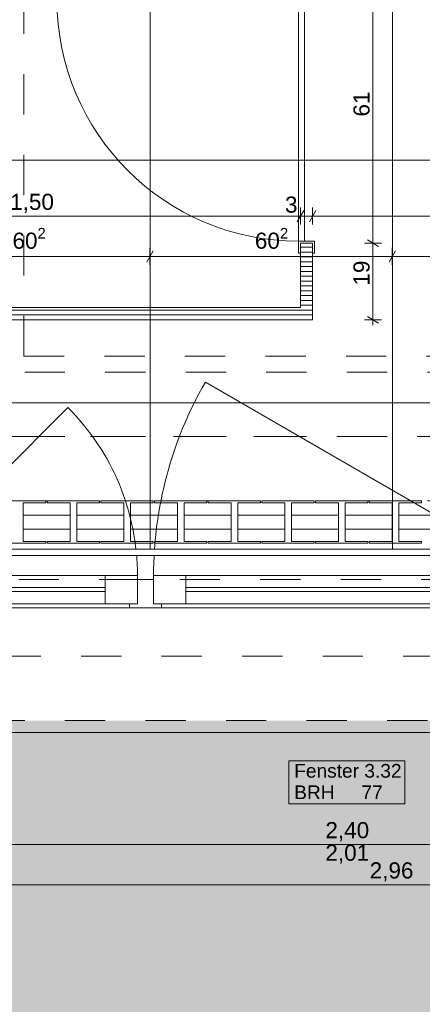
# Model space of a CAD drawing. Header units: metres. Extents: x -3.5 to 65.3, y -10.9 to 16.7.
# Tile 112 of 213: x 44.8 to 45.8, y -0.9 to 1.6. Entities that reach past the tile are written whole.
import ezdxf

# ---------------------------------------------------------------- set-up
doc = ezdxf.new("R2010")
doc.units = ezdxf.units.M
doc.header["$MEASUREMENT"] = 0
for name, pattern in [('Achse', [0.08, 0.04, -0.02, 0, -0.02]), ('Strichlinie doppelt', [0.218722, 0.105833, -0.042333, 0.028222, -0.042333]), ('Strichlinie eng', [0.046, 0.03, -0.016]), ('Untersicht', [0.04, 0.03, -0.01]), ('Wipeout_Contour', [1, 0, -1])]:
    doc.linetypes.add(name, pattern=pattern)
for name, color, linetype in [('102 - Bemaßung_ Beschriftung.Detail_ Ausschnitt', 7, 'Continuous'), ('302 - Elemente.Schraffur', 7, 'Continuous'), ('451 - Universal.Achsen Raster', 7, 'Continuous'), ('603 - Struktur.Bodenplatte_ Decke Roh', 7, 'Continuous'), ('604 - Struktur.Wand Aussen', 7, 'Continuous'), ('608 - Struktur.Träger', 7, 'Continuous'), ('654 - Abdeckung.Wand Belag', 7, 'Continuous'), ('Neubau_650 - Abdeckung.Fußboden Aufbau', 7, 'Continuous'), ('Neubau_653 - Abdeckung.TB Verkofferung', 7, 'Continuous'), ('Neubau_702 - Einrichtung.Möbel Sanitär', 7, 'Continuous'), ('Neubau_801 - HKLSE.Heizung_ Klima_ Lüftung', 7, 'Continuous')]:
    doc.layers.add(name, color=color, linetype=linetype)
doc.styles.add('ERSTELLTER_STIL_1', font='txt')
doc.dimstyles.new('ERSTELLTER_STIL__1', dxfattribs={"dimtxt": 0.04, "dimasz": 0.02128, "dimexe": 0.18, "dimexo": 0.0625, "dimgap": 0, "dimtad": 1, "dimtih": 1, "dimtoh": 1, "dimzin": 0, "dimdsep": 46, "dimtxsty": 'ERSTELLTER_STIL_1', "dimblk": 'ARROWHEAD_2', "dimblk1": 'ARROWHEAD_2', "dimblk2": 'ARROWHEAD_2', "dimcen": 0.09, "dimse1": 1, "dimse2": 1, "dimclrd": 7, "dimclre": 7, "dimclrt": 7, "dimazin": 0, "dimtfac": 1, "dimtdec": 4, "dimtmove": 0, "dimatfit": 3, "dimfxl": 1, "dimtolj": 1, "dimtzin": 0, "dimarcsym": 0})
doc.dimstyles.new('ERSTELLTER_STIL__2', dxfattribs={"dimtxt": 0.04, "dimasz": 0.02128, "dimexe": 0.18, "dimexo": 0.0625, "dimgap": 0, "dimtad": 1, "dimtih": 1, "dimtoh": 1, "dimzin": 0, "dimdsep": 46, "dimtxsty": 'ERSTELLTER_STIL_1', "dimblk": 'ARROWHEAD_2', "dimblk1": 'ARROWHEAD_2', "dimblk2": 'ARROWHEAD_2', "dimcen": 0.09, "dimse1": 1, "dimse2": 1, "dimclrd": 7, "dimclre": 7, "dimclrt": 7, "dimazin": 0, "dimtfac": 1, "dimtdec": 4, "dimtmove": 2, "dimatfit": 3, "dimfxl": 1, "dimtolj": 1, "dimtzin": 0, "dimarcsym": 0})
doc.dimstyles.new('ERSTELLTER_STIL__4', dxfattribs={"dimtxt": 0.04, "dimasz": 0.02128, "dimexe": 0.18, "dimexo": 0.0625, "dimgap": 0, "dimtad": 1, "dimzin": 0, "dimdsep": 46, "dimtxsty": 'ERSTELLTER_STIL_1', "dimblk": 'ARROWHEAD_2', "dimblk1": 'ARROWHEAD_2', "dimblk2": 'ARROWHEAD_2', "dimcen": 0.09, "dimse1": 1, "dimse2": 1, "dimclrd": 7, "dimclre": 7, "dimclrt": 7, "dimazin": 0, "dimtfac": 1, "dimtdec": 4, "dimtmove": 2, "dimatfit": 3, "dimfxl": 1, "dimtolj": 1, "dimtzin": 0, "dimarcsym": 0})
pattern_1 = [(0, (0, 0), (0, 0.0120000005), [])]

# ---------------------------------------------------------------- blocks, each defined once
blk = doc.blocks.new('*D196')
at = {"layer": '102 - Bemaßung_ Beschriftung.Detail_ Ausschnitt', "color": 7, "linetype": 'Continuous', "lineweight": 5}
for p, q in [((43.9731, 1.1113), (43.9569, 1.0833)), ((43.965, 1.0763), (43.965, 1.1183)), ((45.4731, 1.1113), (45.4569, 1.0833)), ((45.465, 1.0763), (45.465, 1.1183)), ((43.965, 1.0973), (45.465, 1.0973))]:
    blk.add_line(p, q, dxfattribs=at)
at = {"layer": '102 - Bemaßung_ Beschriftung.Detail_ Ausschnitt', "color": 7, "lineweight": 5, "char_height": 0.04, "attachment_point": 7, "style": 'ERSTELLTER_STIL_1'}
for s, insert in [('\\A1;{\\pql;\\fArial|b0|i0|c0|p38;1,50}', (44.7438, 1.1053)), ('\\A1;{\\pql;\\fArial|b0|i0|c0|p38;3}', (45.4265, 1.1053))]:
    blk.add_mtext(s, dxfattribs=dict(at, insert=insert))
blk = doc.blocks.new('ARROWHEAD_2')
at = {"color": 0, "linetype": 'Continuous', "lineweight": 0}
for p, q in [((0, 0), (-1, 0)), ((-0.38, -0.66), (0.38, 0.66))]:
    blk.add_line(p, q, dxfattribs=at)
blk = doc.blocks.new('*D197')
at = {"layer": '102 - Bemaßung_ Beschriftung.Detail_ Ausschnitt', "color": 7, "linetype": 'Continuous', "lineweight": 5}
for p, q in [((45.4731, 1.1113), (45.4569, 1.0833)), ((45.465, 1.0763), (45.465, 1.1183)), ((45.5031, 1.1113), (45.4869, 1.0833)), ((45.495, 1.0763), (45.495, 1.1183)), ((45.465, 1.0973), (45.495, 1.0973))]:
    blk.add_line(p, q, dxfattribs=at)
blk = doc.blocks.new('*D198')
at = {"layer": '102 - Bemaßung_ Beschriftung.Detail_ Ausschnitt', "color": 7, "linetype": 'Continuous', "lineweight": 5}
for p, q in [((45.5031, 1.1113), (45.4869, 1.0833)), ((45.495, 1.0763), (45.495, 1.1183)), ((47.2619, 1.0833), (47.2781, 1.1113)), ((47.27, 1.0763), (47.27, 1.1183)), ((45.495, 1.0973), (47.27, 1.0973)), ((47.27, 1.0973), (47.2837, 1.0973))]:
    blk.add_line(p, q, dxfattribs=at)
at = {"layer": '102 - Bemaßung_ Beschriftung.Detail_ Ausschnitt', "color": 7, "lineweight": 5, "insert": (46.3193, 1.0975), "char_height": 0.04, "attachment_point": 7, "style": 'ERSTELLTER_STIL_1'}
blk.add_mtext('\\A1;{\\pql;\\fArial|b0|i0|c0|p38;1,77\\fArial|b0|i0|c0|p38;\\A1{\\H.66x;\\S5^  ;}}', dxfattribs=at)
blk = doc.blocks.new('*D256')
at = {"layer": '102 - Bemaßung_ Beschriftung.Detail_ Ausschnitt', "color": 7, "linetype": 'Continuous', "lineweight": 5}
for p, q in [((45.666, 1.03), (45.624, 1.03)), ((45.631, 1.0381), (45.659, 1.0219)), ((45.645, 0.84), (45.645, 1.03)), ((45.666, 0.84), (45.624, 0.84)), ((45.631, 0.8481), (45.659, 0.8319)), ((45.645, 0.8263), (45.645, 0.84))]:
    blk.add_line(p, q, dxfattribs=at)
at = {"layer": '102 - Bemaßung_ Beschriftung.Detail_ Ausschnitt', "color": 7, "lineweight": 5, "insert": (45.637, 0.9247), "char_height": 0.04, "attachment_point": 7, "rotation": 90, "style": 'ERSTELLTER_STIL_1'}
blk.add_mtext('\\A1;{\\pql;\\fArial|b0|i0|c0|p38;19}', dxfattribs=at)
blk = doc.blocks.new('*D257')
at = {"layer": '102 - Bemaßung_ Beschriftung.Detail_ Ausschnitt', "color": 7, "linetype": 'Continuous', "lineweight": 5}
for p, q in [((45.666, 1.64), (45.624, 1.64)), ((45.631, 1.6481), (45.659, 1.6319)), ((45.645, 1.03), (45.645, 1.64)), ((45.666, 1.03), (45.624, 1.03)), ((45.631, 1.0381), (45.659, 1.0219))]:
    blk.add_line(p, q, dxfattribs=at)
at = {"layer": '102 - Bemaßung_ Beschriftung.Detail_ Ausschnitt', "color": 7, "lineweight": 5, "insert": (45.637, 1.3445), "char_height": 0.04, "attachment_point": 7, "rotation": 90, "style": 'ERSTELLTER_STIL_1'}
blk.add_mtext('\\A1;{\\pql;\\fArial|b0|i0|c0|p38;61}', dxfattribs=at)
blk = doc.blocks.new('*D325')
at = {"layer": '102 - Bemaßung_ Beschriftung.Detail_ Ausschnitt', "color": 7, "linetype": 'Continuous', "lineweight": 5}
for p, q in [((44.3881, -0.4486), (44.3719, -0.4766)), ((44.38, -0.4836), (44.38, -0.4416)), ((44.38, -0.4626), (46.78, -0.4626)), ((46.7881, -0.4486), (46.7719, -0.4766)), ((46.78, -0.4836), (46.78, -0.4416))]:
    blk.add_line(p, q, dxfattribs=at)
at = {"layer": '102 - Bemaßung_ Beschriftung.Detail_ Ausschnitt', "color": 7, "lineweight": 5, "char_height": 0.04, "attachment_point": 7, "style": 'ERSTELLTER_STIL_1'}
for s, insert in [('\\A1;{\\pql;\\fArial|b0|i0|c0|p38;2,40}', (45.5268, -0.4546)), ('\\A1;{\\pql;\\fArial|b0|i0|c0|p38;2,01}', (45.5268, -0.5106))]:
    blk.add_mtext(s, dxfattribs=dict(at, insert=insert))
blk = doc.blocks.new('*D335')
at = {"layer": '102 - Bemaßung_ Beschriftung.Detail_ Ausschnitt', "color": 7, "linetype": 'Continuous', "lineweight": 5}
for p, q in [((44.2181, -0.5486), (44.2019, -0.5766)), ((44.21, -0.5836), (44.21, -0.5416)), ((47.1781, -0.5486), (47.1619, -0.5766)), ((47.17, -0.5836), (47.17, -0.5416)), ((44.21, -0.5626), (47.17, -0.5626))]:
    blk.add_line(p, q, dxfattribs=at)
at = {"layer": '102 - Bemaßung_ Beschriftung.Detail_ Ausschnitt', "color": 7, "lineweight": 5, "insert": (45.6368, -0.5546), "char_height": 0.04, "attachment_point": 7, "style": 'ERSTELLTER_STIL_1'}
blk.add_mtext('\\A1;{\\pql;\\fArial|b0|i0|c0|p38;2,96}', dxfattribs=at)
blk = doc.blocks.new('*D417')
at = {"layer": '102 - Bemaßung_ Beschriftung.Detail_ Ausschnitt', "color": 7, "linetype": 'Continuous', "lineweight": 5}
for p, q in [((44.497, 1.0113), (44.4809, 0.9833)), ((44.489, 0.9763), (44.489, 1.0183)), ((45.0991, 1.0113), (45.0829, 0.9833)), ((45.091, 0.9763), (45.091, 1.0183)), ((44.489, 0.9973), (45.091, 0.9973))]:
    blk.add_line(p, q, dxfattribs=at)
at = {"layer": '102 - Bemaßung_ Beschriftung.Detail_ Ausschnitt', "color": 7, "lineweight": 5, "insert": (44.7496, 1.0046), "char_height": 0.04, "attachment_point": 7, "style": 'ERSTELLTER_STIL_1'}
blk.add_mtext('\\A1;{\\pql;\\fArial|b0|i0|c0|p38;60\\fArial|b0|i0|c0|p38;\\A1{\\H.66x;\\S2^  ;}}', dxfattribs=at)
blk = doc.blocks.new('*D418')
at = {"layer": '102 - Bemaßung_ Beschriftung.Detail_ Ausschnitt', "color": 7, "linetype": 'Continuous', "lineweight": 5}
for p, q in [((45.0991, 1.0113), (45.0829, 0.9833)), ((45.091, 0.9763), (45.091, 1.0183)), ((45.7011, 1.0113), (45.6849, 0.9833)), ((45.693, 0.9763), (45.693, 1.0183)), ((45.091, 0.9973), (45.693, 0.9973))]:
    blk.add_line(p, q, dxfattribs=at)
at = {"layer": '102 - Bemaßung_ Beschriftung.Detail_ Ausschnitt', "color": 7, "lineweight": 5, "insert": (45.3516, 1.0046), "char_height": 0.04, "attachment_point": 7, "style": 'ERSTELLTER_STIL_1'}
blk.add_mtext('\\A1;{\\pql;\\fArial|b0|i0|c0|p38;60\\fArial|b0|i0|c0|p38;\\A1{\\H.66x;\\S2^  ;}}', dxfattribs=at)
blk = doc.blocks.new('*D419')
at = {"layer": '102 - Bemaßung_ Beschriftung.Detail_ Ausschnitt', "color": 7, "linetype": 'Continuous', "lineweight": 5}
for p, q in [((45.7011, 1.0113), (45.6849, 0.9833)), ((45.693, 0.9763), (45.693, 1.0183)), ((46.3031, 1.0113), (46.2869, 0.9833)), ((46.295, 0.9763), (46.295, 1.0183)), ((45.693, 0.9973), (46.295, 0.9973))]:
    blk.add_line(p, q, dxfattribs=at)
at = {"layer": '102 - Bemaßung_ Beschriftung.Detail_ Ausschnitt', "color": 7, "lineweight": 5, "insert": (45.9536, 1.0046), "char_height": 0.04, "attachment_point": 7, "style": 'ERSTELLTER_STIL_1'}
blk.add_mtext('\\A1;{\\pql;\\fArial|b0|i0|c0|p38;60\\fArial|b0|i0|c0|p38;\\A1{\\H.66x;\\S2^  ;}}', dxfattribs=at)

msp = doc.modelspace()

# ---------------------------------------------------------------- hatches: boundary and pattern name
at = {"layer": '302 - Elemente.Schraffur', "linetype": 'Continuous', "lineweight": 0, "true_color": 0x191919}
msp.add_hatch(color=250, dxfattribs=at).paths.add_polyline_path([(43.73, -3.31), (55.22, -3.31), (55.22, -0.155), (43.73, -0.155)])
at = {"layer": 'Neubau_650 - Abdeckung.Fußboden Aufbau', "linetype": 'Continuous', "lineweight": 13, "true_color": 0xafafaf}
h = msp.add_hatch(dxfattribs=at)
h.set_pattern_fill('Raster_60x60_Fuge_2mm_0001', color=253, style=0, pattern_type=2)
h.set_pattern_definition([(0, (46.29497, 3.6435), (0, 0.602), []), (90, (46.29497, 3.6435), (-0.602, 0), [])])
h.paths.add_polyline_path([(47.27, 3.72), (43.965, 3.72), (43.965, 0.49), (44.21, 0.49), (44.21, 0.255), (47.17, 0.255), (47.17, 0.71), (47.27, 0.71)])
at = {"layer": 'Neubau_702 - Einrichtung.Möbel Sanitär', "linetype": 'Continuous', "lineweight": 0, "true_color": 0x000000}
h = msp.add_hatch(dxfattribs=at)
h.set_pattern_fill('Holz__Sperrholz_1_0001', color=18, style=0, pattern_type=2)
h.set_pattern_definition(pattern_1)
h.paths.add_polyline_path([(45.465, 0.87), (45.495, 0.87), (45.495, 1.03), (45.465, 1.03)])
h = msp.add_hatch(dxfattribs=at)
h.set_pattern_fill('Holz__Sperrholz_1_0001', color=18, style=0, pattern_type=2)
h.set_pattern_definition(pattern_1)
h.paths.add_polyline_path([(45.465, 0.87), (43.965, 0.87), (43.965, 0.84), (45.465, 0.84)])
h = msp.add_hatch(dxfattribs=at)
h.set_pattern_fill('Holz__Sperrholz_1_0001', color=18, style=0, pattern_type=2)
h.set_pattern_definition(pattern_1)
h.paths.add_polyline_path([(45.465, 0.84), (45.495, 0.84), (45.465, 0.87)])
h = msp.add_hatch(dxfattribs=at)
h.set_pattern_fill('Holz__Sperrholz_1_0001', color=18, style=0, pattern_type=2)
h.set_pattern_definition(pattern_1)
h.paths.add_polyline_path([(45.465, 0.87), (45.495, 0.84), (45.495, 0.87)])

# ---------------------------------------------------------------- linework, layer by layer
at = {"layer": '451 - Universal.Achsen Raster', "color": 160, "linetype": 'Strichlinie doppelt', "lineweight": 9, "true_color": 0x3232ff}
msp.add_line((64.935, 0.55), (-3.175, 0.55), dxfattribs=at)
at = {"layer": '603 - Struktur.Bodenplatte_ Decke Roh', "color": 7, "linetype": 'Strichlinie eng', "lineweight": 9, "flags": 128}
msp.add_lwpolyline([(55.22, 0.005), (43.73, 0.005)], dxfattribs=at)
at = {"layer": '604 - Struktur.Wand Aussen', "color": 7, "linetype": 'Continuous', "lineweight": 9}
for p, q in [((46.06, 0.205), (45.2286, 0.685)), ((44.47, 0.205), (44.8872, 0.6222)), ((44.39, 0.255), (46.77, 0.255)), ((44.48, -0.185), (46.68, -0.185))]:
    msp.add_line(p, q, dxfattribs=at)
at = {"layer": '604 - Struktur.Wand Aussen', "color": 7, "linetype": 'Strichlinie eng', "lineweight": 9}
for p, q in [((44.39, 0.255), (46.77, 0.255)), ((44.48, -0.155), (46.68, -0.155))]:
    msp.add_line(p, q, dxfattribs=at)
at = {"layer": '604 - Struktur.Wand Aussen', "color": 7, "linetype": 'Continuous', "lineweight": 13}
for p, q in [((44.55, 0.205), (44.98, 0.205)), ((44.98, 0.135), (44.98, 0.205)), ((44.98, 0.205), (45.06, 0.205)), ((45.06, 0.205), (45.06, 0.135)), ((45.1, 0.135), (45.1, 0.205)), ((45.1, 0.205), (45.18, 0.205)), ((45.18, 0.205), (45.98, 0.205)), ((45.18, 0.205), (45.18, 0.135)), ((44.55, 0.175), (44.98, 0.175)), ((45.06, 0.135), (45.06, 0.195)), ((45.06, 0.195), (45.08, 0.195)), ((45.08, 0.195), (45.1, 0.195)), ((45.1, 0.195), (45.1, 0.135)), ((45.18, 0.175), (45.98, 0.175)), ((44.98, 0.165), (44.55, 0.165)), ((45.98, 0.165), (45.18, 0.165)), ((45.04, 0.125), (44.49, 0.125)), ((44.98, 0.135), (44.55, 0.135)), ((45.06, 0.135), (44.98, 0.135)), ((45.04, 0.125), (45.04, 0.135)), ((45.04, 0.135), (45.06, 0.135)), ((45.08, 0.125), (45.04, 0.125)), ((45.12, 0.125), (45.08, 0.125)), ((45.1, 0.135), (45.12, 0.135)), ((45.18, 0.135), (45.1, 0.135)), ((45.12, 0.135), (45.12, 0.125)), ((46.04, 0.125), (45.12, 0.125)), ((45.98, 0.135), (45.18, 0.135))]:
    msp.add_line(p, q, dxfattribs=at)
at = {"layer": '604 - Struktur.Wand Aussen', "color": 7, "linetype": 'Continuous', "lineweight": 9, "flags": 128}
msp.add_lwpolyline([(45.4362, -0.3619), (45.7238, -0.3619), (45.7238, -0.3084), (45.7238, -0.255), (45.4362, -0.255), (45.4362, -0.3084)], close=True, dxfattribs=at)
at = {"layer": '604 - Struktur.Wand Aussen', "color": 7, "linetype": 'Continuous', "lineweight": 9}
for centre, radius, start, end in [((46.06, 0.205), 0.96, 150, 180), ((44.47, 0.205), 0.59, 0, 45)]:
    msp.add_arc(centre, radius, start, end, dxfattribs=at)
at = {"layer": '608 - Struktur.Träger', "color": 7, "linetype": 'Untersicht', "lineweight": 13}
for p, q in [((0.38, 0.71), (61.88, 0.71)), ((0.38, 0.39), (61.88, 0.39))]:
    msp.add_line(p, q, dxfattribs=at)
at = {"layer": '608 - Struktur.Träger', "color": 7, "linetype": 'Achse', "lineweight": 9}
msp.add_line((0.38, 0.55), (61.88, 0.55), dxfattribs=at)
at = {"layer": 'Neubau_650 - Abdeckung.Fußboden Aufbau', "color": 1, "linetype": 'Continuous', "lineweight": 13, "flags": 128}
msp.add_lwpolyline([(47.27, 3.72), (47.27, 0.71), (47.17, 0.71), (47.17, 0.255), (44.21, 0.255), (44.21, 0.49), (43.965, 0.49), (43.965, 3.72), (45.86, 3.72)], dxfattribs=at)
at = {"layer": 'Neubau_653 - Abdeckung.TB Verkofferung', "color": 1, "linetype": 'Untersicht', "lineweight": 9}
for p, q in [((44.778, 0.7495), (44.778, 5.19)), ((44.778, 0.7495), (46.463, 0.7495)), ((43.965, 0.195), (47.27, 0.195))]:
    msp.add_line(p, q, dxfattribs=at)
at = {"layer": 'Neubau_702 - Einrichtung.Möbel Sanitär', "color": 1, "linetype": 'Continuous', "lineweight": 13}
for p, q in [((45.46, 1.635), (45.46, 1.035)), ((45.475, 1.035), (45.475, 1.635)), ((45.475, 1.035), (45.46, 1.035)), ((45.46, 1.035), (45.46, 1.005)), ((45.46, 1.035), (45.475, 1.035)), ((45.465, 1.005), (45.465, 1.03)), ((45.465, 1.03), (45.495, 1.03)), ((45.5, 1.035), (45.475, 1.035)), ((45.495, 1.03), (45.495, 1.005)), ((45.5, 1.005), (45.5, 1.035)), ((45.46, 1.005), (45.465, 1.005)), ((45.495, 1.005), (45.5, 1.005))]:
    msp.add_line(p, q, dxfattribs=at)
at = {"layer": 'Neubau_702 - Einrichtung.Möbel Sanitär', "color": 1, "linetype": 'Continuous', "lineweight": 18}
msp.add_line((45.465, 1.03), (45.495, 1.03), dxfattribs=at)
msp.add_line((45.465, 1.03), (45.495, 1.03), dxfattribs=at)
msp.add_line((45.465, 1.03), (45.495, 1.03), dxfattribs=at)
at = {"layer": 'Neubau_702 - Einrichtung.Möbel Sanitär', "color": 1, "linetype": 'Continuous', "lineweight": 18, "flags": 128}
for points in [[(45.465, 1.03), (45.465, 0.87)], [(45.495, 0.84), (45.495, 1.03)], [(45.465, 0.87), (43.965, 0.87)], [(43.965, 0.84), (45.465, 0.84)], [(45.495, 0.84), (45.465, 0.84)]]:
    msp.add_lwpolyline(points, dxfattribs=at)
at = {"layer": 'Neubau_702 - Einrichtung.Möbel Sanitär', "color": 1, "linetype": 'Continuous', "lineweight": 9}
msp.add_arc((45.46, 1.635), 0.6, 180, 270, dxfattribs=at)
at = {"layer": 'Neubau_801 - HKLSE.Heizung_ Klima_ Lüftung', "color": 1, "linetype": 'Continuous', "lineweight": 5}
for p, q in [((44.8325, 0.39), (44.7025, 0.39)), ((44.8325, 0.39), (44.7025, 0.39)), ((44.7758, 0.2894), (44.7758, 0.3856)), ((44.7758, 0.3856), (44.8325, 0.3856)), ((44.8325, 0.3856), (44.8325, 0.39)), ((44.8325, 0.3856), (44.8325, 0.39)), ((44.9658, 0.39), (44.8358, 0.39)), ((44.9658, 0.39), (44.8358, 0.39)), ((44.8358, 0.39), (44.8358, 0.3856)), ((44.8358, 0.3856), (44.8925, 0.3856)), ((44.8925, 0.3856), (44.8925, 0.2894)), ((44.9092, 0.2894), (44.9092, 0.3856)), ((44.9092, 0.3856), (44.9658, 0.3856)), ((44.9658, 0.3856), (44.9658, 0.39)), ((44.9658, 0.3856), (44.9658, 0.39)), ((45.0992, 0.39), (44.9692, 0.39)), ((44.9692, 0.39), (44.9692, 0.3856)), ((45.0992, 0.39), (44.9692, 0.39)), ((44.9692, 0.39), (44.9692, 0.3856)), ((44.9692, 0.3856), (45.0258, 0.3856)), ((45.0258, 0.3856), (45.0258, 0.2894)), ((45.0425, 0.2894), (45.0425, 0.3856)), ((45.0425, 0.3856), (45.0992, 0.3856)), ((45.0992, 0.3856), (45.0992, 0.39)), ((45.2325, 0.39), (45.1025, 0.39)), ((45.2325, 0.39), (45.1025, 0.39)), ((45.1025, 0.39), (45.1025, 0.3856)), ((45.1025, 0.3856), (45.1592, 0.3856)), ((45.1592, 0.3856), (45.1592, 0.2894)), ((45.1758, 0.2894), (45.1758, 0.3856)), ((45.1758, 0.3856), (45.2325, 0.3856)), ((45.2325, 0.3856), (45.2325, 0.39)), ((45.3658, 0.39), (45.2358, 0.39)), ((45.3658, 0.39), (45.2358, 0.39)), ((45.2358, 0.39), (45.2358, 0.3856)), ((45.2358, 0.3856), (45.2925, 0.3856)), ((45.2925, 0.3856), (45.2925, 0.2894)), ((45.3092, 0.2894), (45.3092, 0.3856)), ((45.3092, 0.3856), (45.3658, 0.3856)), ((45.3658, 0.3856), (45.3658, 0.39)), ((45.3658, 0.3856), (45.3658, 0.39)), ((45.4992, 0.39), (45.3692, 0.39)), ((45.3692, 0.39), (45.3692, 0.3856)), ((45.4992, 0.39), (45.3692, 0.39)), ((45.3692, 0.39), (45.3692, 0.3856)), ((45.3692, 0.3856), (45.4258, 0.3856)), ((45.4258, 0.3856), (45.4258, 0.2894)), ((45.4425, 0.2894), (45.4425, 0.3856)), ((45.4425, 0.3856), (45.4992, 0.3856)), ((45.4992, 0.3856), (45.4992, 0.39)), ((45.6325, 0.39), (45.5025, 0.39)), ((45.5025, 0.39), (45.5025, 0.3856)), ((45.6325, 0.39), (45.5025, 0.39)), ((45.5025, 0.39), (45.5025, 0.3856)), ((45.5025, 0.3856), (45.5592, 0.3856)), ((45.5592, 0.3856), (45.5592, 0.2894)), ((45.5758, 0.2894), (45.5758, 0.3856)), ((45.5758, 0.3856), (45.6325, 0.3856)), ((45.6325, 0.3856), (45.6325, 0.39)), ((45.7658, 0.39), (45.6358, 0.39)), ((45.7658, 0.39), (45.6358, 0.39)), ((45.6358, 0.39), (45.6358, 0.3856)), ((45.6358, 0.3856), (45.6925, 0.3856)), ((45.6925, 0.3856), (45.6925, 0.2894)), ((45.7092, 0.2894), (45.7092, 0.3856)), ((45.7092, 0.3856), (45.7658, 0.3856)), ((45.7658, 0.3856), (45.7658, 0.39)), ((45.7658, 0.3856), (45.7658, 0.39)), ((44.8925, 0.355), (44.7758, 0.355)), ((45.0258, 0.355), (44.9092, 0.355)), ((45.1592, 0.355), (45.0425, 0.355)), ((45.2925, 0.355), (45.1758, 0.355)), ((45.4258, 0.355), (45.3092, 0.355)), ((45.5592, 0.355), (45.4425, 0.355)), ((45.6925, 0.355), (45.5758, 0.355)), ((45.8258, 0.355), (45.7092, 0.355)), ((44.8925, 0.32), (44.7758, 0.32)), ((45.0258, 0.32), (44.9092, 0.32)), ((45.1592, 0.32), (45.0425, 0.32)), ((45.2925, 0.32), (45.1758, 0.32)), ((45.4258, 0.32), (45.3092, 0.32)), ((45.5592, 0.32), (45.4425, 0.32)), ((45.6925, 0.32), (45.5758, 0.32)), ((45.8258, 0.32), (45.7092, 0.32)), ((44.7025, 0.285), (44.8325, 0.285)), ((44.8325, 0.2894), (44.7758, 0.2894)), ((44.8325, 0.285), (44.8325, 0.2894)), ((44.8325, 0.285), (44.8325, 0.2894)), ((44.8925, 0.2894), (44.8358, 0.2894)), ((44.8358, 0.2894), (44.8358, 0.285)), ((44.8358, 0.285), (44.9658, 0.285)), ((44.9658, 0.2894), (44.9092, 0.2894)), ((44.9658, 0.285), (44.9658, 0.2894)), ((44.9658, 0.285), (44.9658, 0.2894)), ((44.9692, 0.2894), (44.9692, 0.285)), ((45.0258, 0.2894), (44.9692, 0.2894)), ((44.9692, 0.2894), (44.9692, 0.285)), ((44.9692, 0.285), (45.0992, 0.285)), ((45.0992, 0.2894), (45.0425, 0.2894)), ((45.0992, 0.285), (45.0992, 0.2894)), ((45.1592, 0.2894), (45.1025, 0.2894)), ((45.1025, 0.2894), (45.1025, 0.285)), ((45.1025, 0.285), (45.2325, 0.285)), ((45.2325, 0.2894), (45.1758, 0.2894)), ((45.2325, 0.285), (45.2325, 0.2894)), ((45.2925, 0.2894), (45.2358, 0.2894)), ((45.2358, 0.2894), (45.2358, 0.285)), ((45.2358, 0.285), (45.3658, 0.285)), ((45.3658, 0.2894), (45.3092, 0.2894)), ((45.3658, 0.285), (45.3658, 0.2894)), ((45.3658, 0.285), (45.3658, 0.2894)), ((45.3692, 0.2894), (45.3692, 0.285)), ((45.4258, 0.2894), (45.3692, 0.2894)), ((45.3692, 0.2894), (45.3692, 0.285)), ((45.3692, 0.285), (45.4992, 0.285)), ((45.4992, 0.2894), (45.4425, 0.2894)), ((45.4992, 0.285), (45.4992, 0.2894)), ((45.5025, 0.2894), (45.5025, 0.285)), ((45.5592, 0.2894), (45.5025, 0.2894)), ((45.5025, 0.2894), (45.5025, 0.285)), ((45.5025, 0.285), (45.6325, 0.285)), ((45.6325, 0.2894), (45.5758, 0.2894)), ((45.6325, 0.285), (45.6325, 0.2894)), ((45.6925, 0.2894), (45.6358, 0.2894)), ((45.6358, 0.2894), (45.6358, 0.285)), ((45.6358, 0.285), (45.7658, 0.285)), ((45.7658, 0.2894), (45.7092, 0.2894)), ((45.7658, 0.285), (45.7658, 0.2894)), ((45.7658, 0.285), (45.7658, 0.2894))]:
    msp.add_line(p, q, dxfattribs=at)

# ---------------------------------------------------------------- texts
at = {"layer": '604 - Struktur.Wand Aussen', "color": 7, "lineweight": 9, "char_height": 0.034, "style": 'ERSTELLTER_STIL_1'}
for s, insert, attachment_point in [('\\A1;{\\pql;\\pt0;\\fArial|b0|i0|c0|p38;Fenster 3.32}', (45.4493, -0.2974), 7), ('\\A1;{\\pql;\\pt0;\\fArial|b0|i0|c0|p38;BRH}', (45.4493, -0.3162), 1), ('\\A1;{\\pql;\\pt0,0.02;\\fArial|b0|i0|c0|p38;77\\fArial|b0|i0|c0|p38;\\A1{\\H.66x;\\S^  ;}\\fArial|b0|i0|c0|p38;\\fArial|b0|i0|c0|p38;\\A1{\\H.66x;\\S^  ;}}', (45.6164, -0.3162), 1), ('\\A1;{\\pql;\\pt0;\\fArial|b0|i0|c0|p38;}', (45.668, -0.3084), 1)]:
    msp.add_mtext(s, dxfattribs=dict(at, insert=insert, attachment_point=attachment_point))

# ---------------------------------------------------------------- dimensions: what is measured, and where the dimension line sits
at = {"layer": '102 - Bemaßung_ Beschriftung.Detail_ Ausschnitt', "color": 7, "linetype": 'Continuous', "lineweight": 5}
for base, p1, p2, dimstyle, picture, middle in [((45.091, 0.9973), (44.489, 1.8375), (45.091, 1.8375), 'ERSTELLTER_STIL__1', '*D417', (44.8341, 1.0253)), ((45.693, 0.9973), (45.091, 1.8375), (45.693, 1.8375), 'ERSTELLTER_STIL__1', '*D418', (45.4361, 1.0253)), ((46.295, 0.9973), (45.693, 1.8375), (46.295, 1.8375), 'ERSTELLTER_STIL__1', '*D419', (46.0381, 1.0253)), ((47.27, 1.0973), (45.49499, 0.83998), (47.27, 0.70998), 'ERSTELLTER_STIL__1', '*D198', (46.42524, 1.1253)), ((45.465, 1.0973), (43.965, 0.71), (45.465, 0.87), 'ERSTELLTER_STIL__2', '*D196', (44.7957, 1.1253)), ((45.495, 1.0973), (45.465, 0.87), (45.495, 0.84), 'ERSTELLTER_STIL__1', '*D197', (45.4418, 1.1253)), ((46.78, -0.4626), (44.38, 0.195), (46.78, 0.195), 'ERSTELLTER_STIL__1', '*D325', (45.5787, -0.4346))]:
    dim = msp.add_linear_dim(base=base, p1=p1, p2=p2, dimstyle=dimstyle, dxfattribs=at)
    dim.commit()
    dim.dimension.update_dxf_attribs({"geometry": picture, "text_midpoint": middle, "dimtype": 160})
for base, p1, p2, picture, middle in [((45.645, 1.64), (45.495, 1.03), (45.495, 1.64), '*D257', (45.617, 1.375)), ((45.645, 1.03), (43.965, 0.84), (45.495, 1.03), '*D256', (45.617, 0.9552))]:
    dim = msp.add_linear_dim(base=base, p1=p1, p2=p2, angle=90, dimstyle='ERSTELLTER_STIL__4', dxfattribs=at)
    dim.commit()
    dim.dimension.update_dxf_attribs({"geometry": picture, "text_midpoint": middle, "dimtype": 160, "text_rotation": 90})

# ---------------------------------------------------------------- next in the draw order: wipeouts: each hides what was drawn before it
at = {"color": 254, "linetype": 'Wipeout_Contour', "lineweight": 0, "ltscale": 182.333701}
msp.add_wipeout([(46.77, 0.27), (44.39, 0.27), (44.39, 0.255), (46.77, 0.255)], dxfattribs=at).dxf.layer = '654 - Abdeckung.Wand Belag'

# ---------------------------------------------------------------- next in the draw order: linework, layer by layer
at = {"layer": '654 - Abdeckung.Wand Belag', "color": 7, "linetype": 'Continuous', "lineweight": 5, "flags": 128}
for points in [[(46.77, 0.27), (44.39, 0.27)], [(44.39, 0.255), (46.77, 0.255)]]:
    msp.add_lwpolyline(points, dxfattribs=at)

# ---------------------------------------------------------------- next in the draw order: dimensions: what is measured, and where the dimension line sits
at = {"layer": '102 - Bemaßung_ Beschriftung.Detail_ Ausschnitt', "color": 7, "linetype": 'Continuous', "lineweight": 5}
dim = msp.add_linear_dim(base=(47.17, -0.5626), p1=(44.21, 0.255), p2=(47.17, 0.71), dimstyle='ERSTELLTER_STIL__1', dxfattribs=at)
dim.commit()
dim.dimension.update_dxf_attribs({"geometry": '*D335', "text_midpoint": (45.6887, -0.5346), "dimtype": 160})

doc.saveas('drawing.dxf')
